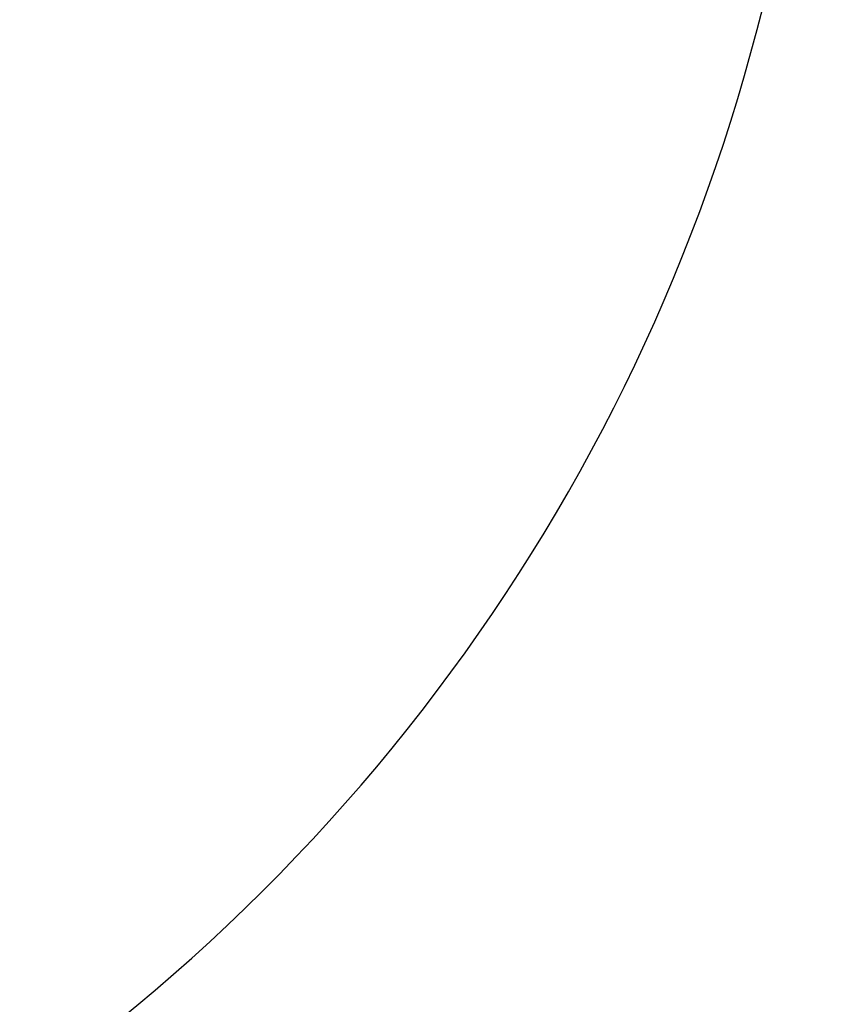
# Model space of a CAD drawing. Header units: millimetres. Extents: x -741 to 6994, y 0 to 4947.
# Tile 51 of 97: x 3902 to 4120, y 367 to 629. Entities that reach past the tile are written whole.
import ezdxf

# ---------------------------------------------------------------- set-up
doc = ezdxf.new("R2010")
doc.units = ezdxf.units.MM
doc.header["$LTSCALE"] = 384.676471
doc.layers.get('0').update_dxf_attribs({"linetype": 'CONTINUOUS'})
doc.layers.add('运动范围_DXF_DIMENSION', color=7, linetype='CONTINUOUS')
doc.styles.get("Standard").update_dxf_attribs({"font": 'txt', "width": 0.7})
doc.dimstyles.new('DIMSTYLE_1', dxfattribs={"dimtxt": 58.823529, "dimasz": 35.294118, "dimexe": 1, "dimexo": 0, "dimgap": 5, "dimtad": 0, "dimtih": 1, "dimtoh": 1, "dimdec": 1, "dimdsep": 46, "dimtxsty": 'Standard', "dimblk": '_FILLED', "dimblk1": '_FILLED', "dimblk2": '_FILLED', "dimcen": 0.09, "dimclrt": 5, "dimazin": 2, "dimtp": 0.5, "dimtm": 0.5, "dimtfac": 1, "dimtdec": 65535, "dimtofl": 0, "dimtmove": 0, "dimatfit": 3, "dimldrblk": '_FILLED', "dimfxl": 0, "dimtolj": 1, "dimarcsym": 0})

# ---------------------------------------------------------------- blocks, each defined once
blk = doc.blocks.new('*D2')
at = {"layer": '运动范围_DXF_DIMENSION', "color": 2, "linetype": 'Continuous', "transparency": 16777216}
for p, q in [((3611.49, 753.33), (3115.91, 638.92)), ((4120.1, 753.33), (3912.78, 753.33))]:
    blk.add_line(p, q, dxfattribs=at)
for start, end in [(266.8376, 360), (193, 240.2712)]:
    blk.add_arc((3611.49, 753.33), 502.73, start, end, dxfattribs=at)
for points in [[(4118.86, 717.85), (4114.22, 753.33), (4107.1, 718.27)], [(3136.46, 607.68), (3121.64, 640.24), (3125.1, 604.63)]]:
    blk.add_solid(points, dxfattribs=at)
blk = doc.blocks.new('_FILLED')
at = {"color": 0, "linetype": 'ByBlock'}
blk.add_solid([(0, 0), (-1, 0.1667), (-1, -0.1667)], dxfattribs=at)

msp = doc.modelspace()

# ---------------------------------------------------------------- dimensions: what is measured, and where the dimension line sits
at = {"layer": '运动范围_DXF_DIMENSION', "color": 2, "linetype": 'Continuous'}
dim = msp.add_angular_dim_2l(base=(3668.396, 253.833), line1=((3616.384, 754.465), (3611.485, 753.334)), line2=((4115.072, 753.334), (4120.1, 753.334)), dimstyle='DIMSTYLE_1', dxfattribs=at)
dim.commit()
dim.dimension.update_dxf_attribs({"geometry": '*D2', "text_midpoint": (3391.594, 240.65), "dimtype": 162})

doc.saveas('drawing.dxf')
